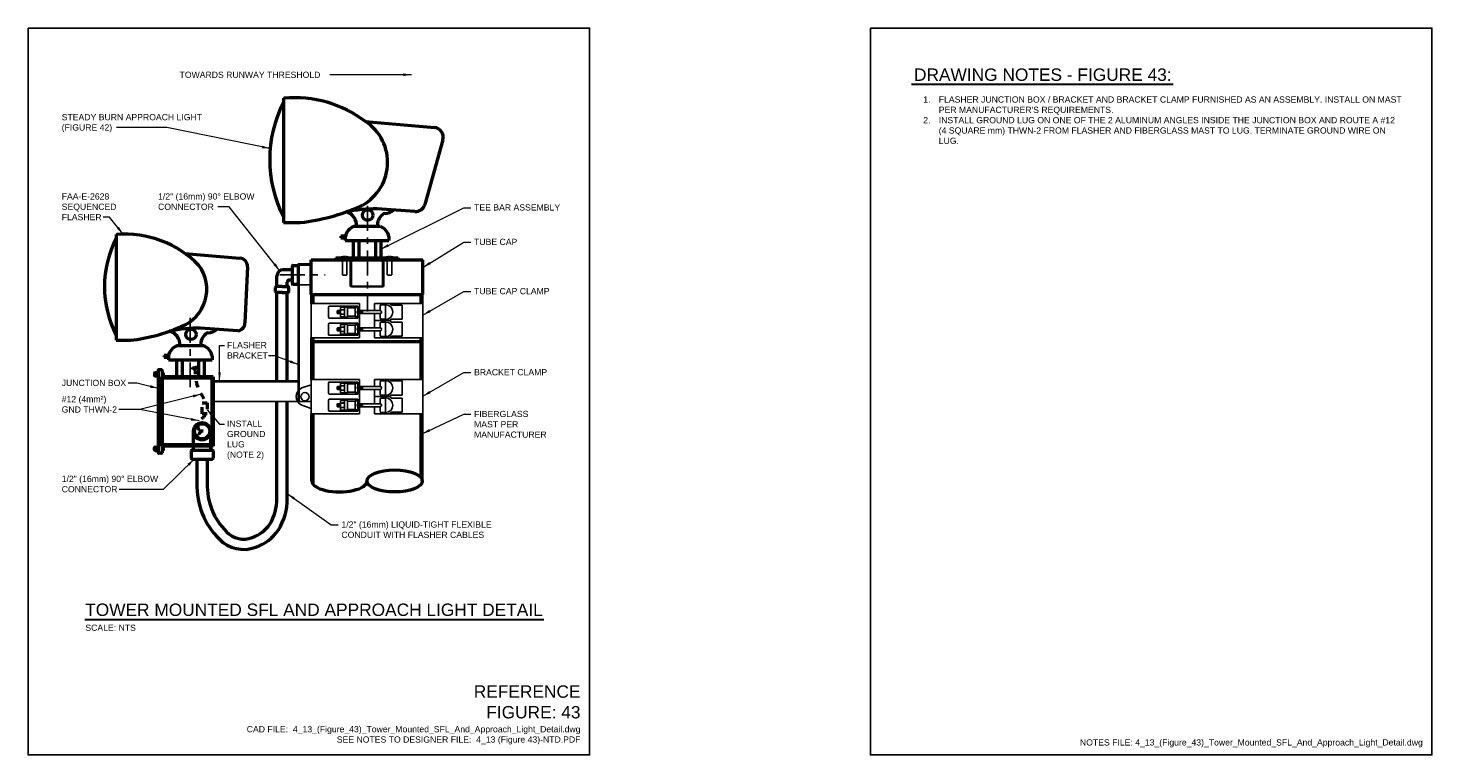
# Model space of a CAD drawing. Header units: inches. Extents: x 0 to 21.3, y 0 to 11.
import ezdxf
from ezdxf.enums import TextEntityAlignment as Align

# ---------------------------------------------------------------- set-up
doc = ezdxf.new("R2010")
doc.units = ezdxf.units.IN
doc.header["$LTSCALE"] = 0.5
doc.header["$MEASUREMENT"] = 0
doc.linetypes.add('CENTER2', pattern=[1.125, 0.75, -0.125, 0.125, -0.125])
doc.linetypes.add('HIDDEN2', pattern=[0.1875, 0.125, -0.0625])
doc.layers.get('0').update_dxf_attribs({"linetype": 'CONTINUOUS', "lineweight": 35})
for name, color, linetype, lineweight in [('E-AFLD-JBOX', 23, 'CONTINUOUS', 50), ('E-AFLD-LITE-APPR', 203, 'CONTINUOUS', 50), ('E-GRND-CIRC', 4, 'CONTINUOUS', 50), ('E-GRND-EQUI', 83, 'CONTINUOUS', 50), ('E-POWR-CNDT', 83, 'CONTINUOUS', 50), ('G-ANNO-RDME', 5, 'CONTINUOUS', 18), ('S-FSTN-MISC', 13, 'CONTINUOUS', 25), ('S-FSTN-PL~~', 13, 'CONTINUOUS', 25)]:
    doc.layers.add(name, color=color, linetype=linetype, lineweight=lineweight)
for name, color, linetype in [('G-ANNO-DIMS', 7, 'CONTINUOUS'), ('G-ANNO-TEXT', 7, 'CONTINUOUS'), ('G-ANNO-TTLB', 7, 'CONTINUOUS')]:
    doc.layers.add(name, color=color, linetype=linetype)
doc.styles.add('00-E-TITLE-1_1', font='arial.ttf', dxfattribs={"height": 0.1875})
doc.styles.add('01-E-BLDG-1_1', font='arial.ttf', dxfattribs={"height": 0.09375})
doc.dimstyles.new('01-E-BLDG-1_1', dxfattribs={"dimtxt": 0.09375, "dimasz": 0.125, "dimexe": 0.0625, "dimexo": 0.0625, "dimgap": 0.0625, "dimtad": 1, "dimdec": 4, "dimzin": 3, "dimdsep": 46, "dimlunit": 4, "dimtxsty": '01-E-BLDG-1_1', "dimcen": 0.0625, "dimclrd": 1, "dimclre": 1, "dimclrt": 256, "dimazin": 0, "dimtfac": 1, "dimtdec": 4, "dimtmove": 1, "dimatfit": 3, "dimfxl": 1, "dimfrac": 2, "dimtolj": 1, "dimtzin": 3, "dimlwd": 0, "dimlwe": 0, "dimarcsym": 0})

# ---------------------------------------------------------------- blocks, each defined once
blk = doc.blocks.new('G-DBRK')
at = {"color": 0, "linetype": 'ByBlock', "lineweight": -2}
blk.add_ellipse((0, -0.25), major_axis=(0, -0.25), ratio=0.4, dxfattribs=at)
blk.add_ellipse((0, -0.75), major_axis=(0, -0.25), ratio=0.4, start_param=0, end_param=3.141593, dxfattribs=at)
blk = doc.blocks.new('G-TSQIG')
at = {"color": 0, "linetype": 'ByBlock', "lineweight": -2}
blk.add_spline([(0.012, 0.089), (-0.004, 0.075), (-0.015, 0.048), (-0.009, 0.013), (0, 0), (0.011, -0.018), (0.015, -0.036), (0.012, -0.059), (0.004, -0.074), (-0.012, -0.089)], degree=3, dxfattribs=at)

msp = doc.modelspace()

# ---------------------------------------------------------------- linework, layer by layer
at = {"layer": 'E-AFLD-JBOX'}
for p, q in [((1.913, 5.777), (1.913, 5.744)), ((1.922, 5.786), (1.969, 5.786)), ((1.969, 5.82), (1.969, 4.574)), ((2.02, 5.829), (1.978, 5.829)), ((2.03, 5.82), (2.03, 4.574)), ((2.03, 5.761), (2.07, 5.761)), ((1.922, 5.735), (1.969, 5.735)), ((2.017, 5.72), (2.017, 4.675)), ((2.801, 5.72), (2.017, 5.72)), ((2.03, 5.72), (2.017, 5.72)), ((2.782, 5.701), (2.017, 5.701)), ((2.782, 5.701), (2.782, 4.693)), ((2.801, 5.72), (2.801, 4.675)), ((2.782, 4.693), (2.017, 4.693)), ((1.913, 4.617), (1.913, 4.65)), ((1.922, 4.659), (1.969, 4.659)), ((1.922, 4.608), (1.969, 4.608)), ((2.02, 4.565), (1.978, 4.565)), ((2.03, 4.675), (2.017, 4.675)), ((2.801, 4.675), (2.03, 4.675)), ((2.03, 4.634), (2.07, 4.634))]:
    msp.add_line(p, q, dxfattribs=at)
for centre, start, end in [((1.922, 5.777), 90, 180), ((1.922, 5.744), 180, 270), ((1.978, 5.82), 90, 180), ((2.02, 5.82), 0, 90), ((1.922, 4.65), 90, 180), ((1.922, 4.617), 180, 270), ((1.978, 4.574), 180, 270), ((2.02, 4.574), 270, 360)]:
    msp.add_arc(centre, 0.00908, start, end, dxfattribs=at)
at = {"layer": 'E-AFLD-LITE-APPR'}
for p, q in [((3.866, 9.938), (3.866, 8.057)), ((3.866, 9.938), (3.877, 9.938)), ((5.11, 9.585), (6.15, 9.496)), ((6.28, 9.308), (6.005, 8.332)), ((1.333, 7.874), (1.333, 6.276)), ((1.333, 7.874), (1.343, 7.874)), ((3.866, 8.057), (4.124, 8.057)), ((5.332, 7.995), (4.93, 7.995)), ((4.735, 7.853), (4.735, 7.824)), ((4.802, 7.853), (4.735, 7.853)), ((4.735, 7.824), (4.802, 7.824)), ((4.802, 7.845), (4.802, 7.786)), ((4.802, 7.786), (5.46, 7.786)), ((4.922, 7.786), (4.922, 7.525)), ((5.006, 7.786), (5.006, 7.525)), ((5.257, 7.786), (5.257, 7.525)), ((5.34, 7.786), (5.34, 7.525)), ((5.46, 7.845), (5.46, 7.786)), ((2.374, 7.591), (3.206, 7.519)), ((4.286, 7.491), (5.976, 7.491)), ((4.286, 6.969), (4.286, 7.491)), ((4.661, 7.522), (5.601, 7.522)), ((4.661, 7.522), (4.661, 7.503)), ((4.661, 7.503), (5.601, 7.503)), ((5.601, 7.522), (5.601, 7.503)), ((5.976, 6.969), (5.976, 7.491)), ((3.321, 7.388), (3.283, 6.538)), ((4.286, 6.969), (5.976, 6.969)), ((4.295, 6.833), (4.295, 6.969)), ((4.314, 6.833), (4.314, 6.969)), ((5.949, 6.833), (5.949, 6.969)), ((5.967, 6.833), (5.967, 6.969)), ((1.333, 6.276), (1.552, 6.276)), ((2.657, 6.19), (2.255, 6.19)), ((4.295, 5.684), (4.295, 6.311)), ((4.314, 5.684), (4.314, 6.311)), ((4.314, 6.259), (5.949, 6.259)), ((5.949, 5.684), (5.949, 6.311)), ((5.967, 5.684), (5.967, 6.311)), ((2.06, 6.047), (2.06, 6.018)), ((2.127, 6.047), (2.06, 6.047)), ((2.06, 6.018), (2.127, 6.018)), ((2.127, 6.04), (2.127, 5.981)), ((2.127, 5.981), (2.785, 5.981)), ((2.247, 5.981), (2.247, 5.72)), ((2.331, 5.981), (2.331, 5.72)), ((2.581, 5.981), (2.581, 5.72)), ((2.665, 5.981), (2.665, 5.72)), ((2.785, 6.04), (2.785, 5.981)), ((4.295, 4.147), (4.295, 5.161)), ((4.314, 4.098), (4.314, 5.161)), ((5.949, 4.196), (5.949, 5.161)), ((5.967, 4.147), (5.967, 5.161))]:
    msp.add_line(p, q, dxfattribs=at)
for points in [[(5.853, 8.224), (5.285, 8.263, 0.053887), (4.816, 8.218)], [(3.177, 6.419), (2.61, 6.458, 0.053887), (2.141, 6.413)]]:
    msp.add_lwpolyline(points, format="xyb", dxfattribs=at)
for centre in [(5.14, 8.169), (2.465, 6.364)]:
    msp.add_circle(centre, 0.0793, dxfattribs=at)
for centre, radius, start, end in [((5.561, 9.01), 1.904, 152.9132, 207.0868), ((4.038, 8.17), 1.775, 52.8761, 95.2133), ((4.703, 8.968), 0.74, 295.3379, 56.6091), ((6.137, 9.348), 0.148, 344.29, 85.0802), ((3.76, 11.183), 3.147, 276.6425, 293.601), ((5.863, 8.372), 0.148, 266.0838, 344.29), ((4.765, 8.016), 0.208, 354.1808, 75.8397), ((5.497, 8.016), 0.208, 129.6469, 185.8192), ((5.407, 8.124), 0.0683, 94.9003, 129.6469), ((5.382, 8.417), 0.225, 274.9003, 310.9009), ((1.476, 6.344), 1.536, 43.8382, 94.979), ((4.989, 7.816), 0.189, 107.9569, 170.9938), ((5.274, 7.816), 0.189, 9.0062, 72.0431), ((2.774, 7.086), 1.618, 152.9132, 207.0868), ((3.195, 7.394), 0.126, 357.4323, 85.0802), ((2.103, 7.046), 0.602, 290.4605, 36.9925), ((1.243, 8.932), 2.675, 276.6425, 293.601), ((2.09, 6.211), 0.208, 354.1808, 75.8397), ((2.732, 6.319), 0.0683, 94.9003, 129.6469), ((2.707, 6.611), 0.225, 274.9003, 310.9009), ((3.157, 6.543), 0.126, 279.2261, 357.4323), ((2.313, 6.01), 0.189, 107.9569, 170.9938), ((2.822, 6.211), 0.208, 129.6469, 185.8192), ((2.598, 6.01), 0.189, 9.0062, 72.0431)]:
    msp.add_arc(centre, radius, start, end, dxfattribs=at)
at = {"layer": 'E-GRND-CIRC', "linetype": 'HIDDEN2', "flags": 128}
for points in [[(2.525, 5.86), (2.532, 5.726), (2.549, 5.623), (2.573, 5.546), (2.601, 5.489), (2.628, 5.445), (2.652, 5.408), (2.67, 5.372), (2.676, 5.331)], [(2.676, 5.164), (2.674, 5.141), (2.667, 5.125), (2.658, 5.112), (2.646, 5.102), (2.633, 5.094), (2.62, 5.088), (2.607, 5.081), (2.596, 5.073), (2.587, 5.063), (2.58, 5.051), (2.575, 5.038), (2.572, 5.024), (2.571, 5.009), (2.57, 4.994), (2.571, 4.98), (2.572, 4.966), (2.574, 4.954), (2.577, 4.942), (2.58, 4.932), (2.584, 4.922), (2.589, 4.912), (2.595, 4.903), (2.601, 4.894), (2.609, 4.885)]]:
    msp.add_lwpolyline(points, dxfattribs=at)
at = {"layer": 'E-GRND-EQUI', "linetype": 'HIDDEN2'}
msp.add_lwpolyline([(2.637, 5.331), (2.709, 5.331), (2.709, 5.164), (2.637, 5.164)], close=True, dxfattribs=at)
at = {"layer": 'E-POWR-CNDT'}
for p, q in [((3.767, 7.089), (3.767, 7.249)), ((3.997, 7.343), (3.861, 7.343)), ((3.997, 7.396), (3.997, 7.134)), ((4.01, 7.408), (4.073, 7.408)), ((4.086, 7.396), (4.086, 7.134)), ((3.746, 7.013), (3.746, 7.076)), ((3.846, 7.089), (3.758, 7.089)), ((3.846, 7.089), (3.933, 7.089)), ((3.924, 7.089), (3.924, 7.155)), ((3.946, 7.013), (3.946, 7.076)), ((3.997, 7.187), (3.956, 7.187)), ((4.01, 7.122), (4.073, 7.122)), ((3.846, 7), (3.758, 7)), ((3.767, 5.663), (3.767, 7)), ((3.846, 7), (3.933, 7)), ((3.924, 5.663), (3.924, 7)), ((2.504, 4.675), (2.504, 4.898)), ((2.765, 4.675), (2.765, 4.898)), ((2.467, 4.599), (2.467, 4.494)), ((2.483, 4.614), (2.787, 4.614)), ((2.483, 4.478), (2.787, 4.478)), ((2.504, 4.614), (2.504, 4.675)), ((2.556, 4.478), (2.713, 4.478)), ((2.765, 4.614), (2.765, 4.675)), ((2.803, 4.599), (2.803, 4.494))]:
    msp.add_line(p, q, dxfattribs=at)
for points in [[(2.556, 4.478), (2.556, 4.11, 0.209666), (2.893, 3.268, 0.301659), (3.447, 3.144, 0.163143), (3.789, 3.404, 0.14371), (3.924, 3.883), (3.924, 5.349)], [(2.713, 4.478), (2.713, 4.107, 0.21101), (3.005, 3.378, 0.305532), (3.394, 3.291, 0.163215), (3.658, 3.49, 0.142985), (3.767, 3.883), (3.767, 5.349)]]:
    msp.add_lwpolyline(points, format="xyb", dxfattribs=at)
for radius in [0.131, 0.115]:
    msp.add_circle((2.635, 4.898), radius, dxfattribs=at)
for centre, radius, start, end in [((3.861, 7.249), 0.094, 90, 180), ((4.01, 7.396), 0.0127, 90, 180), ((4.073, 7.396), 0.0127, 0, 90), ((3.758, 7.076), 0.0127, 90, 180), ((3.758, 7.013), 0.0127, 180, 270), ((3.956, 7.155), 0.0314, 90, 180), ((3.933, 7.076), 0.0127, 0, 90), ((3.933, 7.013), 0.0127, 270, 0), ((4.01, 7.134), 0.0127, 180, 270), ((4.073, 7.134), 0.0127, 270, 0), ((2.483, 4.599), 0.0154, 90, 180), ((2.483, 4.494), 0.0154, 180, 270), ((2.787, 4.599), 0.0154, 0, 90), ((2.787, 4.494), 0.0154, 270, 0)]:
    msp.add_arc(centre, radius, start, end, dxfattribs=at)
at = {"layer": 'G-ANNO-DIMS', "linetype": 'CENTER2'}
for p, q in [((5.136, 8.308), (5.136, 6.713)), ((3.812, 7.265), (4.497, 7.265)), ((2.456, 6.614), (2.456, 5.482))]:
    msp.add_line(p, q, dxfattribs=at)
at = {"layer": 'G-ANNO-TEXT', "linetype": 'Continuous', "lineweight": 30}
for p, q in [((13.371, 10.149), (17.333, 10.149)), ((0.857, 2.051), (7.807, 2.051))]:
    msp.add_line(p, q, dxfattribs=at)
at = {"layer": 'G-ANNO-TTLB'}
for points in [[(0, 11), (8.5, 11), (8.5, 0), (0, 0)], [(12.75, 11), (21.25, 11), (21.25, 0), (12.75, 0)]]:
    msp.add_lwpolyline(points, close=True, dxfattribs=at)
at = {"layer": 'S-FSTN-MISC'}
for p, q in [((4.758, 7.523), (4.758, 7.268)), ((4.788, 7.542), (4.788, 7.535)), ((4.825, 7.523), (4.825, 7.268)), ((5.437, 7.523), (5.437, 7.268)), ((5.475, 7.542), (5.475, 7.535)), ((5.504, 7.523), (5.504, 7.268)), ((4.765, 7.261), (4.818, 7.261)), ((5.498, 7.261), (5.444, 7.261)), ((5.018, 6.833), (4.286, 6.833)), ((4.286, 6.311), (4.286, 6.833)), ((5.018, 6.463), (5.018, 6.833)), ((5.018, 6.833), (5.018, 6.724)), ((5.245, 6.833), (5.976, 6.833)), ((5.245, 6.833), (5.245, 6.724)), ((5.351, 6.812), (5.412, 6.812)), ((5.412, 6.812), (5.412, 6.593)), ((5.473, 6.833), (5.495, 6.813)), ((5.506, 6.809), (5.663, 6.809)), ((5.663, 6.809), (5.663, 6.596)), ((5.976, 6.311), (5.976, 6.833)), ((4.547, 6.778), (4.547, 6.623)), ((4.989, 6.793), (4.562, 6.793)), ((4.562, 6.609), (4.989, 6.609)), ((4.678, 6.717), (4.678, 6.687)), ((4.685, 6.68), (4.687, 6.724)), ((4.685, 6.724), (4.685, 6.68)), ((4.685, 6.724), (4.729, 6.724)), ((4.685, 6.68), (4.729, 6.68)), ((4.689, 6.724), (4.691, 6.68)), ((4.693, 6.68), (4.694, 6.724)), ((4.696, 6.724), (4.7, 6.68)), ((4.702, 6.68), (4.703, 6.724)), ((4.705, 6.724), (4.709, 6.68)), ((4.711, 6.68), (4.712, 6.724)), ((4.714, 6.724), (4.717, 6.68)), ((4.72, 6.68), (4.719, 6.724)), ((4.721, 6.724), (4.725, 6.68)), ((4.728, 6.68), (4.728, 6.724)), ((4.729, 6.772), (4.729, 6.633)), ((4.733, 6.775), (4.787, 6.775)), ((4.733, 6.629), (4.787, 6.629)), ((4.79, 6.633), (4.79, 6.774)), ((4.79, 6.772), (4.79, 6.631)), ((4.794, 6.778), (4.831, 6.778)), ((4.794, 6.627), (4.831, 6.627)), ((4.834, 6.702), (4.834, 6.774)), ((4.834, 6.765), (4.949, 6.765)), ((4.834, 6.702), (4.834, 6.631)), ((4.834, 6.64), (4.949, 6.64)), ((4.949, 6.702), (4.949, 6.771)), ((4.949, 6.771), (4.992, 6.771)), ((4.949, 6.702), (4.949, 6.634)), ((4.949, 6.634), (4.992, 6.634)), ((4.991, 6.685), (4.992, 6.721)), ((4.991, 6.72), (4.991, 6.685)), ((4.992, 6.719), (4.992, 6.789)), ((4.992, 6.686), (4.992, 6.613)), ((4.994, 6.722), (4.997, 6.682)), ((4.998, 6.68), (4.999, 6.724)), ((5.002, 6.724), (5.005, 6.68)), ((5.004, 6.724), (5.328, 6.724)), ((5.004, 6.68), (5.328, 6.68)), ((5.007, 6.68), (5.008, 6.724)), ((5.01, 6.724), (5.014, 6.68)), ((5.016, 6.68), (5.017, 6.724)), ((5.019, 6.724), (5.023, 6.68)), ((5.025, 6.68), (5.025, 6.724)), ((5.026, 6.724), (5.03, 6.68)), ((5.034, 6.724), (5.037, 6.68)), ((5.039, 6.68), (5.04, 6.724)), ((5.042, 6.724), (5.046, 6.68)), ((5.048, 6.68), (5.049, 6.724)), ((5.051, 6.724), (5.055, 6.68)), ((5.057, 6.68), (5.057, 6.724)), ((5.058, 6.724), (5.062, 6.68)), ((5.062, 6.68), (5.062, 6.724)), ((5.245, 6.724), (5.328, 6.724)), ((5.245, 6.68), (5.245, 6.572)), ((5.328, 6.789), (5.328, 6.724)), ((5.328, 6.68), (5.328, 6.616)), ((5.351, 6.593), (5.412, 6.593)), ((5.473, 6.572), (5.495, 6.592)), ((5.506, 6.596), (5.663, 6.596)), ((4.547, 6.365), (4.547, 6.52)), ((4.562, 6.534), (4.989, 6.534)), ((4.678, 6.426), (4.678, 6.456)), ((4.685, 6.463), (4.687, 6.419)), ((4.685, 6.419), (4.685, 6.463)), ((4.685, 6.463), (4.729, 6.463)), ((4.685, 6.419), (4.729, 6.419)), ((4.689, 6.419), (4.691, 6.463)), ((4.693, 6.463), (4.694, 6.419)), ((4.696, 6.419), (4.7, 6.463)), ((4.702, 6.463), (4.703, 6.419)), ((4.705, 6.419), (4.709, 6.463)), ((4.711, 6.463), (4.712, 6.419)), ((4.714, 6.419), (4.717, 6.463)), ((4.72, 6.463), (4.719, 6.419)), ((4.721, 6.419), (4.725, 6.463)), ((4.728, 6.463), (4.728, 6.419)), ((4.729, 6.372), (4.729, 6.511)), ((4.733, 6.514), (4.787, 6.514)), ((4.79, 6.372), (4.79, 6.513)), ((4.79, 6.511), (4.79, 6.369)), ((4.794, 6.517), (4.831, 6.517)), ((4.834, 6.441), (4.834, 6.513)), ((4.834, 6.504), (4.949, 6.504)), ((4.834, 6.441), (4.834, 6.369)), ((4.834, 6.379), (4.949, 6.379)), ((4.949, 6.441), (4.949, 6.509)), ((4.949, 6.509), (4.992, 6.509)), ((4.949, 6.441), (4.949, 6.373)), ((4.991, 6.424), (4.991, 6.459)), ((4.991, 6.459), (4.992, 6.422)), ((4.992, 6.458), (4.992, 6.531)), ((4.992, 6.424), (4.992, 6.354)), ((4.994, 6.422), (4.997, 6.462)), ((4.998, 6.463), (4.999, 6.419)), ((5.002, 6.419), (5.005, 6.463)), ((5.004, 6.463), (5.328, 6.463)), ((5.004, 6.419), (5.328, 6.419)), ((5.007, 6.463), (5.008, 6.419)), ((5.01, 6.419), (5.014, 6.463)), ((5.016, 6.463), (5.017, 6.419)), ((5.018, 6.311), (5.018, 6.419)), ((5.019, 6.419), (5.023, 6.463)), ((5.025, 6.463), (5.025, 6.419)), ((5.026, 6.419), (5.03, 6.463)), ((5.034, 6.42), (5.037, 6.464)), ((5.039, 6.464), (5.04, 6.42)), ((5.042, 6.42), (5.046, 6.464)), ((5.048, 6.464), (5.049, 6.42)), ((5.051, 6.42), (5.055, 6.464)), ((5.057, 6.464), (5.057, 6.42)), ((5.058, 6.42), (5.062, 6.464)), ((5.062, 6.463), (5.062, 6.419)), ((5.245, 6.463), (5.245, 6.572)), ((5.245, 6.572), (5.473, 6.572)), ((5.245, 6.572), (5.482, 6.572)), ((5.245, 6.311), (5.245, 6.419)), ((5.328, 6.463), (5.328, 6.528)), ((5.328, 6.355), (5.328, 6.419)), ((5.351, 6.551), (5.412, 6.551)), ((5.412, 6.331), (5.412, 6.551)), ((5.473, 6.572), (5.495, 6.552)), ((5.506, 6.547), (5.663, 6.547)), ((5.663, 6.335), (5.663, 6.547)), ((5.018, 6.311), (4.286, 6.311)), ((4.989, 6.351), (4.562, 6.351)), ((4.733, 6.368), (4.787, 6.368)), ((4.794, 6.366), (4.831, 6.366)), ((4.949, 6.373), (4.992, 6.373)), ((5.245, 6.311), (5.976, 6.311)), ((5.351, 6.331), (5.412, 6.331)), ((5.473, 6.311), (5.495, 6.331)), ((5.506, 6.335), (5.663, 6.335)), ((4.142, 5.554), (4.286, 5.601)), ((4.286, 5.161), (4.286, 5.684)), ((5.018, 5.684), (4.286, 5.684)), ((4.547, 5.629), (4.547, 5.474)), ((4.989, 5.643), (4.562, 5.643)), ((4.678, 5.568), (4.678, 5.538)), ((4.685, 5.575), (4.729, 5.575)), ((4.685, 5.575), (4.685, 5.531)), ((4.685, 5.531), (4.687, 5.575)), ((4.685, 5.531), (4.729, 5.531)), ((4.689, 5.575), (4.691, 5.531)), ((4.693, 5.531), (4.694, 5.575)), ((4.696, 5.575), (4.7, 5.531)), ((4.702, 5.531), (4.703, 5.575)), ((4.705, 5.575), (4.709, 5.531)), ((4.711, 5.531), (4.712, 5.575)), ((4.714, 5.575), (4.717, 5.531)), ((4.72, 5.531), (4.719, 5.575)), ((4.721, 5.575), (4.725, 5.531)), ((4.728, 5.531), (4.728, 5.575)), ((4.729, 5.622), (4.729, 5.483)), ((4.733, 5.626), (4.787, 5.626)), ((4.79, 5.483), (4.79, 5.625)), ((4.79, 5.622), (4.79, 5.481)), ((4.794, 5.628), (4.831, 5.628)), ((4.834, 5.553), (4.834, 5.625)), ((4.834, 5.615), (4.949, 5.615)), ((4.834, 5.553), (4.834, 5.481)), ((4.949, 5.621), (4.992, 5.621)), ((4.949, 5.553), (4.949, 5.621)), ((4.949, 5.553), (4.949, 5.485)), ((4.991, 5.535), (4.992, 5.572)), ((4.991, 5.57), (4.991, 5.536)), ((4.992, 5.57), (4.992, 5.64)), ((4.992, 5.536), (4.992, 5.463)), ((4.994, 5.572), (4.997, 5.532)), ((4.998, 5.531), (4.999, 5.575)), ((5.002, 5.575), (5.005, 5.531)), ((5.004, 5.575), (5.328, 5.575)), ((5.004, 5.531), (5.328, 5.531)), ((5.007, 5.531), (5.008, 5.575)), ((5.01, 5.575), (5.014, 5.531)), ((5.016, 5.531), (5.017, 5.575)), ((5.018, 5.684), (5.018, 5.575)), ((5.018, 5.314), (5.018, 5.684)), ((5.019, 5.575), (5.023, 5.531)), ((5.025, 5.531), (5.025, 5.575)), ((5.026, 5.575), (5.03, 5.531)), ((5.034, 5.574), (5.037, 5.53)), ((5.039, 5.53), (5.04, 5.574)), ((5.042, 5.574), (5.046, 5.53)), ((5.048, 5.53), (5.049, 5.574)), ((5.051, 5.574), (5.055, 5.53)), ((5.057, 5.53), (5.057, 5.574)), ((5.058, 5.574), (5.062, 5.53)), ((5.062, 5.531), (5.062, 5.575)), ((5.245, 5.684), (5.976, 5.684)), ((5.245, 5.684), (5.245, 5.575)), ((5.245, 5.575), (5.328, 5.575)), ((5.245, 5.531), (5.245, 5.422)), ((5.328, 5.639), (5.328, 5.575)), ((5.328, 5.531), (5.328, 5.466)), ((5.351, 5.663), (5.412, 5.663)), ((5.412, 5.663), (5.412, 5.443)), ((5.473, 5.684), (5.495, 5.663)), ((5.506, 5.659), (5.663, 5.659)), ((5.663, 5.659), (5.663, 5.447)), ((5.976, 5.161), (5.976, 5.684)), ((4.547, 5.216), (4.547, 5.371)), ((4.562, 5.46), (4.989, 5.46)), ((4.562, 5.385), (4.989, 5.385)), ((4.685, 5.314), (4.687, 5.27)), ((4.685, 5.27), (4.685, 5.314)), ((4.685, 5.314), (4.729, 5.314)), ((4.689, 5.27), (4.691, 5.314)), ((4.693, 5.314), (4.694, 5.27)), ((4.696, 5.27), (4.7, 5.314)), ((4.702, 5.314), (4.703, 5.27)), ((4.705, 5.27), (4.709, 5.314)), ((4.711, 5.314), (4.712, 5.27)), ((4.714, 5.27), (4.717, 5.314)), ((4.72, 5.314), (4.719, 5.27)), ((4.721, 5.27), (4.725, 5.314)), ((4.728, 5.314), (4.728, 5.27)), ((4.729, 5.222), (4.729, 5.361)), ((4.733, 5.48), (4.787, 5.48)), ((4.733, 5.365), (4.787, 5.365)), ((4.79, 5.222), (4.79, 5.363)), ((4.79, 5.361), (4.79, 5.22)), ((4.794, 5.478), (4.831, 5.478)), ((4.794, 5.367), (4.831, 5.367)), ((4.834, 5.491), (4.949, 5.491)), ((4.834, 5.292), (4.834, 5.363)), ((4.834, 5.354), (4.949, 5.354)), ((4.949, 5.485), (4.992, 5.485)), ((4.949, 5.36), (4.992, 5.36)), ((4.949, 5.292), (4.949, 5.36)), ((4.992, 5.308), (4.992, 5.381)), ((4.998, 5.314), (4.999, 5.27)), ((5.002, 5.27), (5.005, 5.314)), ((5.004, 5.314), (5.328, 5.314)), ((5.007, 5.314), (5.008, 5.27)), ((5.01, 5.27), (5.014, 5.314)), ((5.016, 5.314), (5.017, 5.27)), ((5.019, 5.27), (5.023, 5.314)), ((5.025, 5.314), (5.025, 5.27)), ((5.026, 5.27), (5.03, 5.314)), ((5.034, 5.27), (5.037, 5.314)), ((5.039, 5.314), (5.04, 5.27)), ((5.042, 5.27), (5.046, 5.314)), ((5.048, 5.314), (5.049, 5.27)), ((5.051, 5.27), (5.055, 5.314)), ((5.057, 5.314), (5.057, 5.27)), ((5.058, 5.27), (5.062, 5.314)), ((5.062, 5.314), (5.062, 5.27)), ((5.245, 5.422), (5.482, 5.422)), ((5.245, 5.422), (5.473, 5.422)), ((5.245, 5.314), (5.245, 5.422)), ((5.328, 5.314), (5.328, 5.378)), ((5.351, 5.443), (5.412, 5.443)), ((5.351, 5.401), (5.412, 5.401)), ((5.412, 5.182), (5.412, 5.401)), ((5.473, 5.422), (5.495, 5.442)), ((5.473, 5.422), (5.495, 5.402)), ((5.506, 5.447), (5.663, 5.447)), ((5.506, 5.398), (5.663, 5.398)), ((5.663, 5.185), (5.663, 5.398)), ((4.142, 5.291), (4.286, 5.244)), ((5.018, 5.161), (4.286, 5.161)), ((4.989, 5.201), (4.562, 5.201)), ((4.678, 5.277), (4.678, 5.307)), ((4.685, 5.27), (4.729, 5.27)), ((4.733, 5.219), (4.787, 5.219)), ((4.794, 5.216), (4.831, 5.216)), ((4.834, 5.292), (4.834, 5.22)), ((4.834, 5.229), (4.949, 5.229)), ((4.949, 5.292), (4.949, 5.223)), ((4.949, 5.223), (4.992, 5.223)), ((4.991, 5.274), (4.991, 5.309)), ((4.991, 5.309), (4.992, 5.273)), ((4.992, 5.275), (4.992, 5.205)), ((4.994, 5.272), (4.997, 5.312)), ((5.004, 5.27), (5.328, 5.27)), ((5.018, 5.161), (5.018, 5.27)), ((5.245, 5.161), (5.245, 5.27)), ((5.245, 5.161), (5.976, 5.161)), ((5.328, 5.205), (5.328, 5.27)), ((5.351, 5.182), (5.412, 5.182)), ((5.473, 5.161), (5.495, 5.181)), ((5.506, 5.185), (5.663, 5.185))]:
    msp.add_line(p, q, dxfattribs=at)
for points in [[(4.796, 7.535), (4.796, 7.542), (4.796, 7.535), (4.788, 7.535), (4.788, 7.542, 0.024968), (4.743, 7.539, 0.382683), (4.737, 7.533), (4.737, 7.523), (4.846, 7.523), (4.846, 7.533, 0.382683), (4.84, 7.539, 0.024968), (4.796, 7.542, 1.009026)], [(5.467, 7.535), (5.467, 7.542), (5.467, 7.535), (5.475, 7.535), (5.475, 7.542, -0.024968), (5.519, 7.539, -0.382683), (5.525, 7.533), (5.525, 7.523), (5.416, 7.523), (5.416, 7.533, -0.382683), (5.422, 7.539, -0.024968), (5.467, 7.542, -1.009026)]]:
    msp.add_lwpolyline(points, format="xyb", dxfattribs=at)
msp.add_circle((4.191, 5.422), 0.063, dxfattribs=at)
for centre, radius, start, end in [((4.765, 7.268), 0.00673, 180, 270), ((4.818, 7.268), 0.00673, 270, 0), ((5.444, 7.268), 0.00673, 180, 270), ((5.498, 7.268), 0.00673, 270, 0), ((5.351, 6.789), 0.0232, 90, 180), ((5.412, 6.702), 0.11, 270, 90), ((5.506, 6.825), 0.0164, 227.3774, 270), ((4.562, 6.778), 0.0143, 90, 180), ((4.562, 6.623), 0.0143, 180, 270), ((4.685, 6.717), 0.00694, 90, 180), ((4.685, 6.687), 0.00694, 180, 270), ((4.733, 6.772), 0.00354, 90, 180), ((4.759, 6.862), 0.126, 256.1719, 284.4284), ((4.759, 6.862), 0.126, 256.1719, 284.4284), ((4.759, 6.61), 0.126, 75.5716, 103.8281), ((4.759, 6.61), 0.126, 75.5716, 103.8281), ((4.759, 6.794), 0.126, 256.1719, 284.4284), ((4.759, 6.543), 0.126, 75.5716, 103.8281), ((4.733, 6.633), 0.00354, 180, 270), ((4.787, 6.772), 0.00354, 360, 90), ((4.787, 6.772), 0.00354, 0, 90), ((4.787, 6.633), 0.00354, 270, 0), ((4.794, 6.774), 0.00354, 90, 180), ((4.794, 6.631), 0.00354, 180, 270), ((4.831, 6.774), 0.00354, 360, 90), ((4.831, 6.631), 0.00354, 270, 0), ((5.004, 6.702), 0.022, 90, 270), ((4.989, 6.789), 0.00354, 0, 90), ((4.989, 6.613), 0.00354, 270, 0), ((5.328, 6.702), 0.022, 270, 90), ((5.351, 6.616), 0.0232, 180, 270), ((5.506, 6.58), 0.0164, 90, 132.6226), ((4.562, 6.52), 0.0143, 90, 180), ((4.685, 6.456), 0.00694, 90, 180), ((4.685, 6.426), 0.00694, 180, 270), ((4.733, 6.511), 0.00354, 90, 180), ((4.759, 6.601), 0.126, 256.1719, 284.4284), ((4.759, 6.349), 0.126, 75.5716, 103.8281), ((4.759, 6.533), 0.126, 256.1719, 284.4284), ((4.759, 6.533), 0.126, 256.1719, 284.4284), ((4.759, 6.282), 0.126, 75.5716, 103.8281), ((4.759, 6.282), 0.126, 75.5716, 103.8281), ((4.787, 6.511), 0.00354, 360, 90), ((4.794, 6.513), 0.00354, 90, 180), ((4.831, 6.513), 0.00354, 360, 90), ((5.004, 6.441), 0.022, 90, 270), ((4.989, 6.531), 0.00354, 0, 90), ((5.351, 6.528), 0.0232, 90, 180), ((5.328, 6.441), 0.022, 270, 90), ((5.412, 6.441), 0.11, 270, 90), ((5.506, 6.564), 0.0164, 227.3774, 270), ((4.562, 6.365), 0.0143, 180, 270), ((4.733, 6.372), 0.00354, 180, 270), ((4.787, 6.372), 0.00354, 270, 0), ((4.787, 6.372), 0.00354, 270, 360), ((4.794, 6.369), 0.00354, 180, 270), ((4.831, 6.369), 0.00354, 270, 0), ((4.989, 6.354), 0.00354, 270, 0), ((5.351, 6.355), 0.0232, 180, 270), ((5.506, 6.319), 0.0164, 90, 132.6226), ((4.206, 5.421), 0.148, 115.7138, 179.3724), ((4.562, 5.629), 0.0143, 90, 180), ((4.685, 5.568), 0.00694, 90, 180), ((4.685, 5.538), 0.00694, 180, 270), ((4.733, 5.622), 0.00354, 90, 180), ((4.759, 5.712), 0.126, 256.1719, 284.4284), ((4.759, 5.712), 0.126, 256.1719, 284.4284), ((4.759, 5.461), 0.126, 75.5716, 103.8281), ((4.759, 5.461), 0.126, 75.5716, 103.8281), ((4.787, 5.622), 0.00354, 0, 90), ((4.787, 5.622), 0.00354, 360, 90), ((4.794, 5.625), 0.00354, 90, 180), ((4.831, 5.625), 0.00354, 360, 90), ((5.004, 5.553), 0.022, 90, 270), ((4.989, 5.64), 0.00354, 0, 90), ((5.351, 5.639), 0.0232, 90, 180), ((5.328, 5.553), 0.022, 270, 90), ((5.412, 5.553), 0.11, 270, 90), ((5.506, 5.676), 0.0164, 227.3774, 270), ((4.206, 5.424), 0.148, 180.6276, 244.2862), ((4.562, 5.474), 0.0143, 180, 270), ((4.562, 5.371), 0.0143, 90, 180), ((4.685, 5.307), 0.00694, 90, 180), ((4.759, 5.645), 0.126, 256.1719, 284.4284), ((4.759, 5.394), 0.126, 75.5716, 103.8281), ((4.733, 5.483), 0.00354, 180, 270), ((4.733, 5.361), 0.00354, 90, 180), ((4.759, 5.451), 0.126, 256.1719, 284.4284), ((4.759, 5.2), 0.126, 75.5716, 103.8281), ((4.787, 5.483), 0.00354, 270, 0), ((4.787, 5.361), 0.00354, 360, 90), ((4.794, 5.481), 0.00354, 180, 270), ((4.794, 5.363), 0.00354, 90, 180), ((4.831, 5.481), 0.00354, 270, 0), ((4.831, 5.363), 0.00354, 360, 90), ((5.004, 5.292), 0.022, 90, 270), ((4.989, 5.463), 0.00354, 270, 0), ((4.989, 5.381), 0.00354, 0, 90), ((5.351, 5.466), 0.0232, 180, 270), ((5.351, 5.378), 0.0232, 90, 180), ((5.328, 5.292), 0.022, 270, 90), ((5.412, 5.292), 0.11, 270, 90), ((5.506, 5.43), 0.0164, 90, 132.6226), ((5.506, 5.414), 0.0164, 227.3774, 270), ((4.562, 5.216), 0.0143, 180, 270), ((4.685, 5.277), 0.00694, 180, 270), ((4.759, 5.384), 0.126, 256.1719, 284.4284), ((4.759, 5.384), 0.126, 256.1719, 284.4284), ((4.759, 5.132), 0.126, 75.5716, 103.8281), ((4.759, 5.132), 0.126, 75.5716, 103.8281), ((4.733, 5.222), 0.00354, 180, 270), ((4.787, 5.222), 0.00354, 270, 0), ((4.787, 5.222), 0.00354, 270, 360), ((4.794, 5.22), 0.00354, 180, 270), ((4.831, 5.22), 0.00354, 270, 0), ((4.989, 5.205), 0.00354, 270, 0), ((5.351, 5.205), 0.0232, 180, 270), ((5.506, 5.169), 0.0164, 90, 132.6226)]:
    msp.add_arc(centre, radius, start, end, dxfattribs=at)
at = {"layer": 'S-FSTN-PL~~'}
for p, q in [((4.877, 7.503), (4.877, 7.094)), ((5.385, 7.503), (5.385, 7.094)), ((4.086, 5.507), (4.086, 7.432)), ((4.086, 7.432), (4.286, 7.432)), ((4.105, 5.349), (4.105, 7.413)), ((4.105, 7.413), (4.25, 7.413)), ((4.105, 7.116), (4.25, 7.116)), ((4.884, 7.087), (5.131, 7.087)), ((5.378, 7.087), (5.131, 7.087)), ((4.086, 5.663), (2.801, 5.663)), ((4.086, 5.644), (2.801, 5.644)), ((4.086, 5.349), (2.801, 5.349)), ((4.086, 5.349), (4.086, 5.507)), ((4.086, 5.349), (4.286, 5.349))]:
    msp.add_line(p, q, dxfattribs=at)
msp.add_lwpolyline([(4.889, 7.503), (4.889, 7.103, 0.414214), (4.895, 7.096), (5.367, 7.096, 0.414214), (5.374, 7.103), (5.374, 7.503)], format="xyb", dxfattribs=at)
msp.add_lwpolyline([(4.897, 7.503), (4.897, 7.082), (5.365, 7.082), (5.365, 7.503)], dxfattribs=at)
for centre, radius, start, end in [((4.244, 7.47), 0.0565, 275.3983, 317.9709), ((4.244, 7.06), 0.0565, 42.0291, 84.6017), ((4.884, 7.094), 0.00673, 180, 270), ((5.378, 7.094), 0.00673, 270, 0)]:
    msp.add_arc(centre, radius, start, end, dxfattribs=at)

# ---------------------------------------------------------------- block references
at = {"layer": 'E-AFLD-LITE-APPR', "xscale": 1.672, "yscale": 1.672, "zscale": 1.65, "rotation": 270}
msp.add_blockref('G-DBRK', (5.967, 4.147), dxfattribs=at)
at = {"layer": 'E-GRND-CIRC', "xscale": 0.5, "yscale": 0.5, "zscale": 0.5}
for p, rotation in [((2.525, 5.86), 90), ((2.609, 4.885), 120.3129038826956)]:
    msp.add_blockref('G-TSQIG', p, dxfattribs=dict(at, rotation=rotation))

# ---------------------------------------------------------------- texts
at = {"layer": 'G-ANNO-RDME', "attachment_point": 9, "rotation": 0}
for s, insert, char_height, width, style in [('REFERENCE FIGURE: 43', (8.362, 0.55), 0.1875, 1.66014, '00-E-TITLE-1_1'), ('CAD FILE:  4_13_(Figure_43)_Tower_Mounted_SFL_And_Approach_Light_Detail.dwg\\PSEE NOTES TO DESIGNER FILE:  4_13 (Figure 43)-NTD.PDF', (8.362, 0.158), 0.09375, 5.39631, '01-E-BLDG-1_1')]:
    msp.add_mtext(s, dxfattribs=dict(at, insert=insert, char_height=char_height, width=width, style=style))
at = {"layer": 'G-ANNO-RDME', "insert": (21.112, 0.114), "char_height": 0.09375, "width": 7.02645, "attachment_point": 9, "style": '01-E-BLDG-1_1'}
msp.add_mtext('NOTES FILE: 4_13_(Figure_43)_Tower_Mounted_SFL_And_Approach_Light_Detail.dwg', dxfattribs=at)
at = {"layer": 'G-ANNO-TEXT', "style": '00-E-TITLE-1_1'}
for s, p in [('DRAWING NOTES - FIGURE 43:', (13.41, 10.145)), ('TOWER MOUNTED SFL AND APPROACH LIGHT DETAIL', (0.864, 2.047))]:
    msp.add_text(s, height=0.1875, dxfattribs=at).set_placement(p, align=Align.BOTTOM_LEFT)
at = {"layer": 'G-ANNO-TEXT', "style": '01-E-BLDG-1_1'}
msp.add_text('SCALE: NTS', height=0.0938, dxfattribs=at).set_placement((0.867, 1.972), align=Align.TOP_LEFT)
at = {"layer": 'G-ANNO-TEXT', "char_height": 0.09375, "attachment_point": 1, "rotation": 360, "style": '01-E-BLDG-1_1'}
for s, insert, width in [('\\A1;TOWARDS RUNWAY THRESHOLD', (2.293, 10.34), 2.19307), ('\\A1;STEADY BURN APPROACH LIGHT (FIGURE 42)', (0.509, 9.699), 2.16777), ('\\A1;FAA-E-2628 SEQUENCED FLASHER', (0.509, 8.499), 0.922), ('\\A1;1/2" (16mm) 90%%D ELBOW CONNECTOR', (1.968, 8.499), 2.06865), ('\\A1;TEE BAR ASSEMBLY', (6.751, 8.333), 1.3573), ('\\A1;TUBE CAP', (6.751, 7.811), 0.7553), ('\\A1;TUBE CAP CLAMP', (6.751, 7.066), 1.52361), ('\\A1;FLASHER BRACKET', (3.011, 6.249), 0.69452), ('\\A1;BRACKET CLAMP', (6.751, 5.839), 1.12903), ('\\A1;JUNCTION BOX', (0.509, 5.677), 2.06865), ('\\A1;#12 (4mm²)\\PGND THWN-2', (0.509, 5.431), 2.06865), ('\\A1;FIBERGLASS MAST PER MANUFACTURER', (6.751, 5.207), 1.08732), ('\\A1;INSTALL GROUND LUG (NOTE 2)', (3.011, 5.06), 0.69452), ('\\A1;1/2" (16mm) 90%%D ELBOW CONNECTOR', (0.509, 4.225), 2.06865), ('\\A1;1/2" (16mm) LIQUID-TIGHT FLEXIBLE CONDUIT WITH FLASHER CABLES', (4.743, 3.534), 2.31144)]:
    msp.add_mtext(s, dxfattribs=dict(at, insert=insert, width=width))
at = {"layer": 'G-ANNO-TEXT', "insert": (13.41, 9.966), "char_height": 0.09375, "width": 7.40191, "attachment_point": 1, "style": '01-E-BLDG-1_1'}
msp.add_mtext("\\A1;\\pi-0.23438,l0.375;1.^IFLASHER JUNCTION BOX / BRACKET AND BRACKET CLAMP FURNISHED AS AN ASSEMBLY. INSTALL ON MAST PER MANUFACTURER'S REQUIREMENTS.\\P2.^IINSTALL GROUND LUG ON ONE OF THE 2 ALUMINUM ANGLES INSIDE THE JUNCTION BOX AND ROUTE A #12 (4 SQUARE mm) THWN-2 FROM FLASHER AND FIBERGLASS MAST TO LUG. TERMINATE GROUND WIRE ON LUG.", dxfattribs=at)

# ---------------------------------------------------------------- leaders
at = {"layer": 'G-ANNO-TEXT'}
for points in [[(5.803, 10.294), (4.568, 10.294)], [(3.664, 9.176), (2.1, 9.496), (1.339, 9.496)], [(3.81, 7.328), (3.046, 8.293), (2.87, 8.293)], [(1.44, 7.88), (1.232, 8.136), (1.139, 8.136)], [(5.34, 7.656), (6.595, 8.282), (6.701, 8.282)], [(5.976, 7.378), (6.595, 7.76), (6.701, 7.76)], [(5.976, 6.656), (6.595, 7.014), (6.701, 7.014)], [(2.898, 5.663), (2.898, 6.198), (2.971, 6.198)], [(4.086, 5.909), (3.734, 6.042), (3.641, 6.042)], [(5.976, 5.429), (6.595, 5.788), (6.701, 5.788)], [(1.969, 5.547), (1.645, 5.627), (1.516, 5.627)], [(2.619, 5.459), (1.693, 5.228), (1.373, 5.228)], [(2.59, 5.056), (1.693, 5.228), (1.373, 5.228)], [(2.709, 5.221), (2.898, 5.008), (2.971, 5.008)], [(5.967, 4.861), (6.595, 5.155), (6.701, 5.155)], [(2.516, 4.478), (2.045, 4.018), (1.379, 4.018)], [(3.924, 3.954), (4.587, 3.483), (4.693, 3.483)]]:
    msp.add_leader(points, dimstyle='01-E-BLDG-1_1', dxfattribs=at)

doc.saveas('drawing.dxf')
